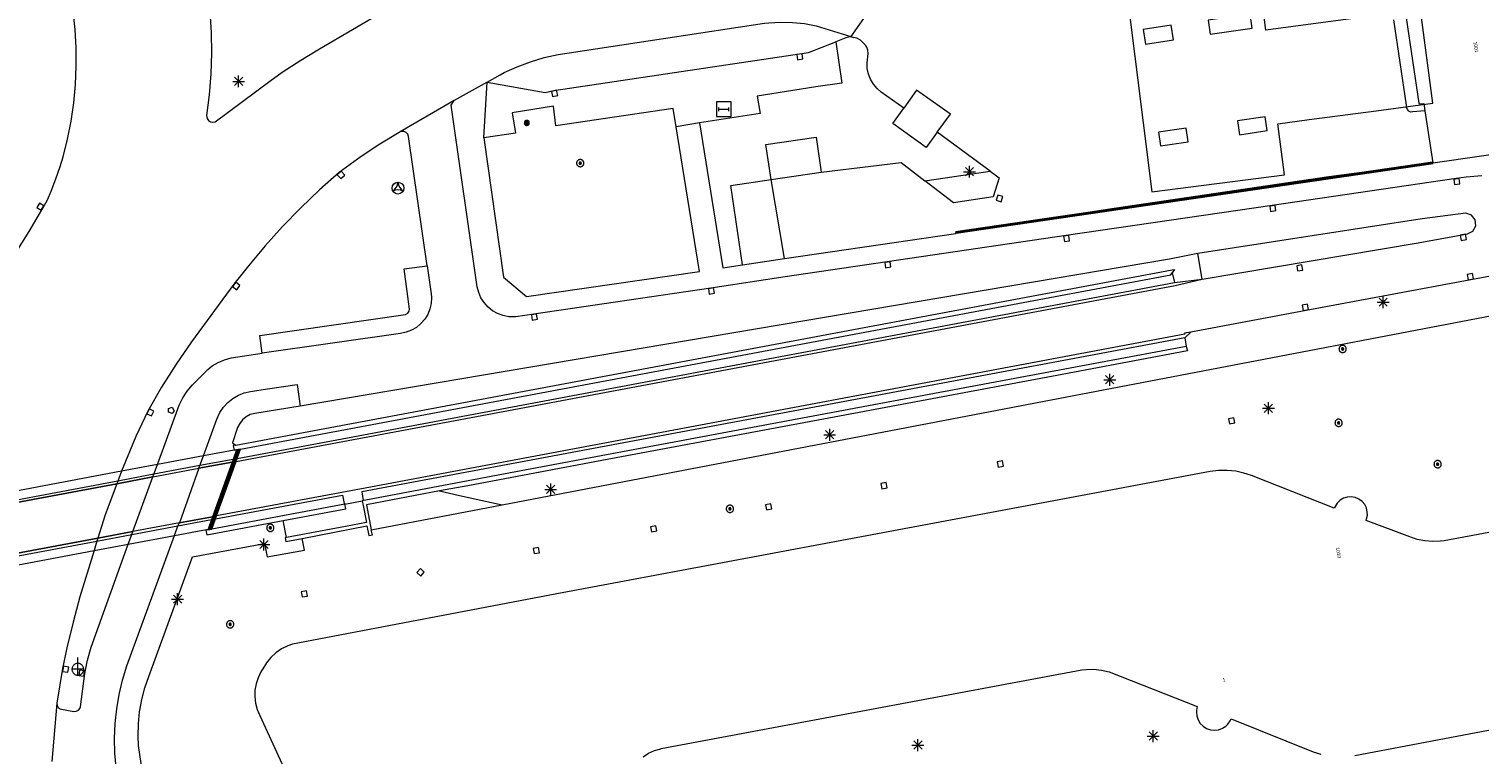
# Model space of a CAD drawing. Header units: metres. Extents: x 135779 to 137489, y 452643 to 455118.
# Tile 4 of 256: x 135844 to 135966, y 453131 to 453193. Entities that reach past the tile are written whole.
import ezdxf
from ezdxf.enums import TextEntityAlignment as Align

# ---------------------------------------------------------------- set-up
doc = ezdxf.new("R2010")
doc.units = ezdxf.units.M
doc.linetypes.add('DGN_Style_4', pattern=[89.853097, 44.898487, -22.449243, 0.056123, -22.449243])
for name, color, linetype, lineweight in [('KTop_BTD_Groenvoorziening', 62, 'Continuous', 13), ('KTop_BTD_Groenvoorziening_gras- en kruidachtigen', 62, 'Continuous', 13), ('KTop_NAR_Huisnummer (t)', 7, 'Continuous', 13), ('KTop_NAR_Huisnummer tijdelijk (t)', 7, 'Continuous', 13), ('KTop_OBW_Overig Plus', 1, 'Continuous', 13), ('KTop_OBW_Overkapping', 1, 'Continuous', 13), ('KTop_OTD_Gesloten verharding', 15, 'Continuous', 13), ('KTop_PAL_Lichtmast', 40, 'Continuous', 13), ('KTop_PAL_Portaal', 222, 'Continuous', 13), ('KTop_PND_Grondvlaksituatie van BAG-pand [tachy]', 1, 'Continuous', 13), ('KTop_PUT_Brandkraan of -put', 1, 'Continuous', 13), ('KTop_PUT_Inspectie- of rioolput', 15, 'Continuous', 13), ('KTop_PUT_Kolk', 15, 'Continuous', 13), ('KTop_SHD_Hek (l)', 15, 'DGN_Style_4', 40), ('KTop_SHD_Muur', 15, 'Continuous', 13), ('KTop_STM_Abri', 40, 'Continuous', 13), ('KTop_STM_Reclamezuil', 40, 'Continuous', 13), ('KTop_TND_TUNNELDEEL', 16, 'Continuous', 13), ('KTop_VGO_Boom', 92, 'Continuous', 13), ('KTop_WGD_Fietspad', 40, 'Continuous', 13), ('KTop_WGD_Parkeervlak', 251, 'Continuous', 13), ('KTop_WGD_Rijbaan_Lokale weg', 251, 'Continuous', 13), ('KTop_WGD_Rijbaan_Lokale weg_bushalte-parkeerstrook', 7, 'Continuous', 0), ('KTop_WGD_Voetpad', 251, 'Continuous', 13), ('KTop_WGD_Voetpad op trap', 251, 'Continuous', 13), ('KTop_WGD_Voetpad_bushalte', 251, 'Continuous', 13)]:
    doc.layers.add(name, color=color, linetype=linetype, lineweight=lineweight)
doc.styles.add('Style-ROVU', font='ROVU.shx')
doc.styles.add('Style-ROVUCURSIEF', font='ROVUCURSIEF.shx')

# ---------------------------------------------------------------- blocks, each defined once
blk = doc.blocks.new('PAL_Lichtmast')
at = {"layer": 'KTop_PAL_Lichtmast'}
for p, q in [((-0.35, -0.35), (0.35, 0.35)), ((0.35, -0.35), (-0.35, 0.35)), ((0, -0.5), (0, 0.5)), ((-0.5, 0), (0.5, 0))]:
    blk.add_line(p, q, dxfattribs=at)
blk = doc.blocks.new('PAL_Portaal')
at = {"layer": 'KTop_PAL_Portaal'}
for p, q in [((0, -0.5), (0, 1)), ((0.5, 0), (-0.5, 0))]:
    blk.add_line(p, q, dxfattribs=at)
at = {"layer": 'KTop_PAL_Portaal', "flags": 128}
blk.add_lwpolyline([(0, 0.5), (-0.05, 0.5), (-0.1, 0.49), (-0.15, 0.48), (-0.2, 0.46), (-0.25, 0.43), (-0.29, 0.4), (-0.33, 0.37), (-0.37, 0.33), (-0.4, 0.29), (-0.43, 0.25), (-0.46, 0.2), (-0.48, 0.15), (-0.49, 0.1), (-0.5, 0.05), (-0.5, 0), (-0.5, -0.05), (-0.49, -0.1), (-0.48, -0.15), (-0.46, -0.2), (-0.43, -0.25), (-0.4, -0.29), (-0.37, -0.33), (-0.33, -0.37), (-0.29, -0.4), (-0.25, -0.43), (-0.2, -0.46), (-0.15, -0.48), (-0.1, -0.49), (-0.05, -0.5), (0, -0.5), (0.05, -0.5), (0.1, -0.49), (0.15, -0.48), (0.2, -0.46), (0.25, -0.43), (0.29, -0.4), (0.33, -0.37), (0.37, -0.33), (0.4, -0.29), (0.43, -0.25), (0.46, -0.2), (0.48, -0.15), (0.49, -0.1), (0.5, -0.05), (0.5, 0), (0.5, 0.05), (0.49, 0.1), (0.48, 0.15), (0.46, 0.2), (0.43, 0.25), (0.4, 0.29), (0.37, 0.33), (0.33, 0.37), (0.29, 0.4), (0.25, 0.43), (0.2, 0.46), (0.15, 0.48), (0.1, 0.49), (0.05, 0.5), (0, 0.5)], dxfattribs=at)
blk = doc.blocks.new('PUT_Brandkraan_of_-put')
at = {"layer": 'KTop_PUT_Brandkraan of -put'}
for p, q in [((-0.25, 0.03), (0, 0.25)), ((-0.16, -0.25), (-0.25, 0.03)), ((0, 0.25), (0.25, 0.03)), ((0.25, 0.03), (0.16, -0.25)), ((0.16, -0.25), (-0.16, -0.25))]:
    blk.add_line(p, q, dxfattribs=at)
blk = doc.blocks.new('PUT_Inspectie-_of_rioolput')
at = {"layer": 'KTop_PUT_Inspectie- of rioolput', "flags": 128}
for points in [[(0.31, 0), (0.31, 0.03), (0.3, 0.06), (0.29, 0.1), (0.28, 0.13), (0.27, 0.15), (0.25, 0.18), (0.23, 0.21), (0.21, 0.23), (0.18, 0.25), (0.15, 0.27), (0.13, 0.28), (0.1, 0.29), (0.06, 0.3), (0.03, 0.31), (0, 0.31), (-0.03, 0.31), (-0.06, 0.3), (-0.1, 0.29), (-0.13, 0.28), (-0.16, 0.27), (-0.18, 0.25), (-0.21, 0.23), (-0.23, 0.21), (-0.25, 0.18), (-0.27, 0.15), (-0.28, 0.13), (-0.29, 0.1), (-0.3, 0.06), (-0.31, 0.03), (-0.31, 0), (-0.31, -0.03), (-0.3, -0.06), (-0.29, -0.1), (-0.28, -0.13), (-0.27, -0.16), (-0.25, -0.18), (-0.23, -0.21), (-0.21, -0.23), (-0.18, -0.25), (-0.15, -0.27), (-0.13, -0.28), (-0.1, -0.29), (-0.06, -0.3), (-0.03, -0.31), (0, -0.31), (0.03, -0.31), (0.06, -0.3), (0.1, -0.29), (0.13, -0.28), (0.15, -0.27), (0.18, -0.25), (0.21, -0.23), (0.23, -0.21), (0.25, -0.18), (0.27, -0.15), (0.28, -0.13), (0.29, -0.1), (0.3, -0.06), (0.31, -0.03), (0.31, 0)], [(0.1, 0), (0.09, 0.01), (0.09, 0.02), (0.09, 0.03), (0.09, 0.04), (0.08, 0.05), (0.08, 0.06), (0.07, 0.06), (0.06, 0.07), (0.06, 0.08), (0.05, 0.08), (0.04, 0.09), (0.03, 0.09), (0.02, 0.09), (0.01, 0.09), (0, 0.09), (-0.01, 0.09), (-0.02, 0.09), (-0.03, 0.09), (-0.04, 0.09), (-0.05, 0.08), (-0.06, 0.08), (-0.06, 0.07), (-0.07, 0.06), (-0.08, 0.06), (-0.08, 0.05), (-0.09, 0.04), (-0.09, 0.03), (-0.09, 0.02), (-0.09, 0.01), (-0.09, 0), (-0.09, -0.01), (-0.09, -0.02), (-0.09, -0.03), (-0.09, -0.04), (-0.08, -0.05), (-0.08, -0.06), (-0.07, -0.06), (-0.06, -0.07), (-0.06, -0.08), (-0.05, -0.08), (-0.04, -0.09), (-0.03, -0.09), (-0.02, -0.09), (-0.01, -0.09), (0, -0.09), (0.01, -0.09), (0.02, -0.09), (0.03, -0.09), (0.04, -0.09), (0.05, -0.08), (0.06, -0.08), (0.06, -0.07), (0.07, -0.06), (0.08, -0.06), (0.08, -0.05), (0.09, -0.04), (0.09, -0.03), (0.09, -0.02), (0.09, -0.01), (0.1, 0)], [(0.04, 0), (0.03, 0), (0.03, 0.01), (0.03, 0.01), (0.03, 0.01), (0.03, 0.02), (0.03, 0.02), (0.03, 0.02), (0.02, 0.03), (0.02, 0.03), (0.02, 0.03), (0.01, 0.03), (0.01, 0.03), (0.01, 0.03), (0, 0.03), (0, 0.03), (0, 0.03), (-0.01, 0.03), (-0.01, 0.03), (-0.01, 0.03), (-0.02, 0.03), (-0.02, 0.03), (-0.02, 0.03), (-0.03, 0.02), (-0.03, 0.02), (-0.03, 0.02), (-0.03, 0.01), (-0.03, 0.01), (-0.03, 0.01), (-0.03, 0), (-0.03, 0), (-0.03, 0), (-0.03, -0.01), (-0.03, -0.01), (-0.03, -0.01), (-0.03, -0.02), (-0.03, -0.02), (-0.03, -0.02), (-0.02, -0.03), (-0.02, -0.03), (-0.02, -0.03), (-0.01, -0.03), (-0.01, -0.03), (-0.01, -0.03), (0, -0.03), (0, -0.03), (0, -0.03), (0.01, -0.03), (0.01, -0.03), (0.01, -0.03), (0.02, -0.03), (0.02, -0.03), (0.02, -0.03), (0.03, -0.02), (0.03, -0.02), (0.03, -0.02), (0.03, -0.01), (0.03, -0.01), (0.03, -0.01), (0.03, 0), (0.04, 0)], [(0.01, 0.02), (0.01, 0.02), (0.01, 0.02), (0, 0.02), (0, 0.02), (0, 0.02), (0, 0.02), (-0.01, 0.02), (-0.01, 0.02), (-0.01, 0.02), (-0.01, 0.02), (-0.01, 0.02), (-0.02, 0.02), (-0.02, 0.01), (-0.02, 0.01), (-0.02, 0.01), (-0.02, 0.01), (-0.02, 0.01), (-0.02, 0), (-0.02, 0), (-0.02, 0), (-0.02, 0), (-0.02, -0.01), (-0.02, -0.01), (-0.02, -0.01), (-0.02, -0.01), (-0.02, -0.01), (-0.02, -0.02), (-0.01, -0.02), (-0.01, -0.02), (-0.01, -0.02), (-0.01, -0.02), (-0.01, -0.02), (0, -0.02), (0, -0.02), (0, -0.02), (0, -0.02), (0.01, -0.02), (0.01, -0.02), (0.01, -0.02), (0.01, -0.02), (0.01, -0.02), (0.02, -0.02), (0.02, -0.01), (0.02, -0.01), (0.02, -0.01), (0.02, -0.01), (0.02, -0.01), (0.02, 0), (0.02, 0), (0.02, 0), (0.02, 0), (0.02, 0.01), (0.02, 0.01), (0.02, 0.01), (0.02, 0.01), (0.02, 0.01), (0.02, 0.02), (0.01, 0.02), (0.01, 0.02), (0.01, 0.02)]]:
    blk.add_lwpolyline(points, dxfattribs=at)
blk = doc.blocks.new('PUT_Kolk')
at = {"layer": 'KTop_PUT_Kolk', "flags": 128}
blk.add_lwpolyline([(0.22, -0.23), (0.22, 0.22), (-0.23, 0.22), (-0.23, -0.23), (0.22, -0.23)], dxfattribs=at)
blk = doc.blocks.new('STM_Abri')
at = {"layer": 'KTop_STM_Abri', "flags": 128}
for points in [[(0.625, -0.625), (0.625, 0.625), (-0.625, 0.625), (-0.625, -0.625), (0.625, -0.625)], [(-0.4165, -0.1565), (-0.4165, 0.1565)], [(-0.4165, 0), (0.4165, 0)], [(0.4165, -0.1565), (0.4165, 0.1565)]]:
    blk.add_lwpolyline(points, dxfattribs=at)
blk = doc.blocks.new('STM_Reclamezuil')
at = {"layer": 'KTop_STM_Reclamezuil'}
blk.add_circle((0, 0), 0.5, dxfattribs=at)
for centre, radius, start, end in [((-0.98, 0.57), 0.984, 303.8961, 356.038), ((0.98, 0.57), 0.982, 183.9307, 236.2452), ((0, -1.15), 0.999, 64.2764, 115.7204)]:
    blk.add_arc(centre, radius, start, end, dxfattribs=at)
blk = doc.blocks.new('VGO_Boom')
at = {"layer": 'KTop_VGO_Boom', "flags": 128}
for points in [[(0.21, 0), (0.21, 0.02), (0.21, 0.04), (0.2, 0.07), (0.2, 0.09), (0.19, 0.11), (0.17, 0.13), (0.16, 0.14), (0.14, 0.16), (0.13, 0.17), (0.11, 0.19), (0.09, 0.2), (0.07, 0.2), (0.04, 0.21), (0.02, 0.21), (0, 0.21), (-0.02, 0.21), (-0.05, 0.21), (-0.07, 0.2), (-0.09, 0.2), (-0.11, 0.19), (-0.13, 0.17), (-0.14, 0.16), (-0.16, 0.14), (-0.17, 0.13), (-0.19, 0.11), (-0.2, 0.09), (-0.2, 0.07), (-0.21, 0.04), (-0.21, 0.02), (-0.22, 0), (-0.21, -0.02), (-0.21, -0.05), (-0.2, -0.07), (-0.2, -0.09), (-0.19, -0.11), (-0.17, -0.13), (-0.16, -0.14), (-0.14, -0.16), (-0.13, -0.17), (-0.11, -0.19), (-0.09, -0.2), (-0.07, -0.2), (-0.05, -0.21), (-0.02, -0.21), (0, -0.22), (0.02, -0.21), (0.04, -0.21), (0.07, -0.2), (0.09, -0.2), (0.11, -0.19), (0.13, -0.17), (0.14, -0.16), (0.16, -0.14), (0.17, -0.13), (0.19, -0.11), (0.2, -0.09), (0.2, -0.07), (0.21, -0.05), (0.21, -0.02), (0.21, 0)], [(0.15, 0), (0.15, 0.02), (0.15, 0.03), (0.15, 0.05), (0.14, 0.06), (0.13, 0.08), (0.13, 0.09), (0.12, 0.1), (0.1, 0.12), (0.09, 0.13), (0.08, 0.13), (0.06, 0.14), (0.05, 0.15), (0.03, 0.15), (0.02, 0.15), (0, 0.15), (-0.02, 0.15), (-0.03, 0.15), (-0.05, 0.15), (-0.06, 0.14), (-0.08, 0.13), (-0.09, 0.13), (-0.1, 0.12), (-0.12, 0.1), (-0.13, 0.09), (-0.13, 0.08), (-0.14, 0.06), (-0.15, 0.05), (-0.15, 0.03), (-0.15, 0.02), (-0.16, 0), (-0.15, -0.02), (-0.15, -0.03), (-0.15, -0.05), (-0.14, -0.06), (-0.13, -0.08), (-0.13, -0.09), (-0.12, -0.1), (-0.1, -0.12), (-0.09, -0.13), (-0.08, -0.13), (-0.06, -0.14), (-0.05, -0.15), (-0.03, -0.15), (-0.02, -0.15), (0, -0.16), (0.02, -0.15), (0.03, -0.15), (0.05, -0.15), (0.06, -0.14), (0.08, -0.13), (0.09, -0.13), (0.1, -0.12), (0.12, -0.1), (0.13, -0.09), (0.13, -0.08), (0.14, -0.06), (0.15, -0.05), (0.15, -0.03), (0.15, -0.02), (0.15, 0)], [(0.1, 0), (0.09, 0.01), (0.09, 0.02), (0.09, 0.03), (0.09, 0.04), (0.08, 0.05), (0.08, 0.06), (0.07, 0.06), (0.06, 0.07), (0.06, 0.08), (0.05, 0.08), (0.04, 0.09), (0.03, 0.09), (0.02, 0.09), (0.01, 0.09), (0, 0.09), (-0.01, 0.09), (-0.02, 0.09), (-0.03, 0.09), (-0.04, 0.09), (-0.05, 0.08), (-0.06, 0.08), (-0.06, 0.07), (-0.07, 0.06), (-0.08, 0.06), (-0.08, 0.05), (-0.09, 0.04), (-0.09, 0.03), (-0.09, 0.02), (-0.09, 0.01), (-0.1, 0), (-0.09, -0.01), (-0.09, -0.02), (-0.09, -0.03), (-0.09, -0.04), (-0.08, -0.05), (-0.08, -0.06), (-0.07, -0.06), (-0.06, -0.07), (-0.06, -0.08), (-0.05, -0.08), (-0.04, -0.09), (-0.03, -0.09), (-0.02, -0.09), (-0.01, -0.09), (0, -0.1), (0.01, -0.09), (0.02, -0.09), (0.03, -0.09), (0.04, -0.09), (0.05, -0.08), (0.06, -0.08), (0.06, -0.07), (0.07, -0.06), (0.08, -0.06), (0.08, -0.05), (0.09, -0.04), (0.09, -0.03), (0.09, -0.02), (0.09, -0.01), (0.1, 0)], [(0.04, 0), (0.03, 0), (0.03, 0.01), (0.03, 0.01), (0.03, 0.01), (0.03, 0.02), (0.03, 0.02), (0.03, 0.02), (0.02, 0.03), (0.02, 0.03), (0.02, 0.03), (0.01, 0.03), (0.01, 0.03), (0.01, 0.03), (0, 0.03), (0, 0.03), (0, 0.03), (-0.01, 0.03), (-0.01, 0.03), (-0.01, 0.03), (-0.02, 0.03), (-0.02, 0.03), (-0.02, 0.03), (-0.03, 0.02), (-0.03, 0.02), (-0.03, 0.02), (-0.03, 0.01), (-0.03, 0.01), (-0.03, 0.01), (-0.04, 0), (-0.04, 0), (-0.04, 0), (-0.03, -0.01), (-0.03, -0.01), (-0.03, -0.01), (-0.03, -0.02), (-0.03, -0.02), (-0.03, -0.02), (-0.02, -0.03), (-0.02, -0.03), (-0.02, -0.03), (-0.01, -0.03), (-0.01, -0.03), (-0.01, -0.03), (0, -0.04), (0, -0.04), (0, -0.04), (0.01, -0.03), (0.01, -0.03), (0.01, -0.03), (0.02, -0.03), (0.02, -0.03), (0.02, -0.03), (0.03, -0.02), (0.03, -0.02), (0.03, -0.02), (0.03, -0.01), (0.03, -0.01), (0.03, -0.01), (0.03, 0), (0.04, 0)]]:
    blk.add_lwpolyline(points, dxfattribs=at)

msp = doc.modelspace()

# ---------------------------------------------------------------- linework, layer by layer
at = {"layer": 'KTop_BTD_Groenvoorziening', "flags": 128}
for points in [[(135883.54, 453152.46), (135980.93, 453171.09), (135984.24, 453171.71)], [(135852.3, 453150.19), (135854, 453154.82)], [(135878.26, 453153.63), (135879.94, 453153.26), (135883.54, 453152.46)], [(135872.48, 453150.34), (135883.54, 453152.46)]]:
    msp.add_lwpolyline(points, dxfattribs=at)
at = {"layer": 'KTop_BTD_Groenvoorziening_gras- en kruidachtigen', "flags": 128}
msp.add_lwpolyline([(135942.8, 453171.56), (135942.43, 453173.74)], dxfattribs=at)
at = {"layer": 'KTop_OBW_Overig Plus', "flags": 128}
msp.add_lwpolyline([(135948.18, 453192.66), (135947.5, 453197.94), (135936.37, 453196.31), (135938.53, 453178.96), (135949.76, 453180.41), (135949.21, 453184.73), (135951.87, 453185.08), (135957.54, 453185.83), (135962.33, 453186.47), (135961.29, 453194.39), (135956.86, 453193.81), (135948.18, 453192.66)], dxfattribs=at)
at = {"layer": 'KTop_OBW_Overkapping', "flags": 128}
for points in [[(135946.85, 453194), (135943.32, 453193.5), (135943.49, 453192.33), (135947.02, 453192.83), (135946.85, 453194)], [(135940.37, 453191.85), (135940.18, 453193.08), (135937.81, 453192.7), (135938, 453191.47), (135940.37, 453191.85)], [(135941.46, 453184.35), (135939.11, 453184.02), (135939.28, 453182.87), (135941.63, 453183.2), (135941.46, 453184.35)], [(135948.13, 453185.33), (135945.78, 453184.97), (135945.95, 453183.79), (135948.3, 453184.15), (135948.13, 453185.33)]]:
    msp.add_lwpolyline(points, dxfattribs=at)
at = {"layer": 'KTop_OTD_Gesloten verharding', "flags": 128}
for points in [[(135920.37, 453184.02), (135919.44, 453182.72), (135916.63, 453184.75), (135917.56, 453186.04), (135917.56, 453186.04)], [(135940.26, 453172.11), (135940.46, 453171.28)], [(135861.12, 453156.37), (135870.01, 453158.05), (135940.46, 453171.28)], [(135940.46, 453171.28), (135942.8, 453171.56)], [(135941.85, 453167.09), (135941.32, 453166.61)], [(135941.32, 453166.61), (135916.04, 453161.87), (135871.67, 453153.56), (135871.78, 453152.82)], [(135941.32, 453166.61), (135941.46, 453165.87)], [(135861.12, 453156.37), (135861.41, 453157.18), (135861.07, 453157.11), (135860.88, 453157.08), (135860.88, 453157.09), (135858.27, 453156.6), (135854.38, 453155.87), (135851.34, 453155.3), (135836.58, 453152.51), (135836.3, 453152.46), (135832.71, 453151.79), (135832.5, 453150.98)], [(135832.5, 453150.98), (135832.44, 453150.77), (135832.86, 453150.85), (135835.63, 453151.39), (135835.99, 453151.46), (135836.24, 453151.5), (135850.94, 453154.25), (135854, 453154.82), (135857.89, 453155.55), (135860.69, 453156.07), (135861.03, 453156.13), (135861.12, 453156.37)], [(135861.12, 453156.37), (135860.78, 453156.31), (135857.97, 453155.78), (135854.08, 453155.05), (135851.02, 453154.47), (135836.3, 453151.7), (135836.05, 453151.65), (135832.92, 453151.06), (135832.5, 453150.98)], [(135859.3, 453151.28), (135870.03, 453153.29), (135870.17, 453152.56), (135870.23, 453152.57), (135870.24, 453152.52)], [(135831.19, 453146.01), (135830.98, 453145.18), (135831.3, 453145.24), (135831.3, 453145.26), (135834.48, 453145.86), (135849.02, 453148.59), (135851.91, 453149.13), (135855.81, 453149.86), (135858.67, 453150.4), (135858.65, 453150.34), (135858.99, 453150.4), (135859.3, 453151.28)], [(135859.3, 453151.28), (135859.38, 453151.52), (135859.05, 453151.45), (135856.23, 453150.93), (135852.3, 453150.19), (135849.33, 453149.63), (135836.33, 453147.2), (135834.76, 453146.91), (135831.6, 453146.32), (135831.26, 453146.26), (135831.19, 453146.01)], [(135831.19, 453146.01), (135831.53, 453146.07), (135834.7, 453146.66), (135849.26, 453149.39), (135852.21, 453149.95), (135856.11, 453150.68), (135858.96, 453151.21), (135859.3, 453151.28)]]:
    msp.add_lwpolyline(points, dxfattribs=at)
at = {"layer": 'KTop_PND_Grondvlaksituatie van BAG-pand [tachy]', "flags": 128}
for points in [[(135972.28, 453187.44), (135972.2, 453188.01), (135972.56, 453188.09), (135971.47, 453195.34), (135960.07, 453193.69), (135961.15, 453186.47), (135961.16, 453186.43), (135961.57, 453186.46), (135961.66, 453185.83)], [(135961.66, 453185.83), (135962.32, 453181.41)], [(135962.32, 453181.41), (135970.77, 453182.64), (135972.88, 453182.95), (135972.78, 453183.67)], [(135979.79, 453152.5), (135963.27, 453149.41), (135962.95, 453149.37), (135962.29, 453149.34), (135961.64, 453149.4), (135961, 453149.53), (135960.39, 453149.75), (135956.68, 453151.13), (135956.72, 453151.26), (135956.79, 453151.59), (135956.78, 453151.85), (135956.71, 453152.19), (135956.56, 453152.49), (135956.34, 453152.75), (135956.07, 453152.95), (135955.75, 453153.08), (135955.42, 453153.14), (135955.08, 453153.12), (135954.76, 453153.02), (135954.47, 453152.84), (135954.22, 453152.6), (135954.13, 453152.47), (135953.98, 453152.17), (135946.97, 453154.93), (135946.34, 453155.14), (135945.64, 453155.3), (135944.92, 453155.37), (135944.19, 453155.37), (135943.47, 453155.28), (135929.34, 453152.63), (135888.64, 453145.01), (135865.8, 453140.67), (135865.4, 453140.53), (135864.88, 453140.26), (135864.4, 453139.93), (135863.98, 453139.53), (135863.61, 453139.08), (135863.3, 453138.58), (135863.13, 453138.31), (135862.89, 453137.82), (135862.72, 453137.29), (135862.63, 453136.75), (135862.62, 453136.2), (135862.69, 453135.65), (135862.83, 453135.12), (135863.05, 453134.62), (135874.14, 453110.41)], [(135895.48, 453131.13), (135895.94, 453131.42), (135896.44, 453131.65), (135896.97, 453131.8), (135897.02, 453131.81), (135932.62, 453138.49), (135932.97, 453138.52), (135933.63, 453138.53), (135934.28, 453138.46), (135934.92, 453138.31), (135942.38, 453135.37), (135942.31, 453135.03), (135942.31, 453134.92), (135942.34, 453134.58), (135942.45, 453134.24), (135942.63, 453133.95), (135942.88, 453133.7), (135943.17, 453133.51), (135943.5, 453133.4), (135943.85, 453133.37), (135944.19, 453133.41), (135944.52, 453133.53), (135944.81, 453133.72), (135944.97, 453133.88), (135945.17, 453134.17), (135945.25, 453134.33), (135952.21, 453131.55), (135952.85, 453131.33)], [(135955.71, 453131.24), (135986.52, 453137.06)]]:
    msp.add_lwpolyline(points, dxfattribs=at)
at = {"layer": 'KTop_SHD_Hek (l)', "flags": 128}
for points in [[(135921.95, 453175.52), (135962.32, 453181.41)], [(135858.82, 453150.37), (135861.24, 453157.15)]]:
    msp.add_lwpolyline(points, dxfattribs=at)
at = {"layer": 'KTop_SHD_Muur', "flags": 128}
for points in [[(135861.02, 453157.52), (135940.27, 453172.36), (135940.46, 453172.4), (135940.26, 453172.11)], [(135861.41, 453157.18), (135940.14, 453171.94), (135940.26, 453172.11)], [(135941.46, 453165.87), (135902.63, 453158.61), (135891.92, 453156.6), (135884.71, 453155.25), (135872.01, 453152.86), (135871.78, 453152.82)], [(135941.46, 453165.87), (135941.55, 453165.49), (135930.96, 453163.51), (135910.76, 453159.72), (135891.98, 453156.22), (135880.65, 453154.08), (135878.26, 453153.63)], [(135861.02, 453157.52), (135860.8, 453157.48), (135860.88, 453157.09), (135860.88, 453157.08), (135861.07, 453157.11)], [(135861.41, 453157.18), (135861.07, 453157.11)], [(135861.12, 453156.37), (135861.41, 453157.18)], [(135860.69, 453156.07), (135859.05, 453151.45)], [(135859.38, 453151.52), (135861.03, 453156.13)], [(135861.07, 453157.11), (135860.78, 453156.31), (135860.69, 453156.07)], [(135861.03, 453156.13), (135861.12, 453156.37)], [(135878.26, 453153.63), (135872.07, 453152.46), (135872.48, 453150.34)], [(135870.24, 453152.52), (135858.99, 453150.4)], [(135865.03, 453151.12), (135870.02, 453152.06), (135870.31, 453152.11), (135870.24, 453152.52)], [(135871.71, 453152.79), (135871.79, 453152.39), (135872.06, 453150.96), (135870.29, 453150.62), (135865.3, 453149.68)], [(135871.78, 453152.82), (135871.71, 453152.81), (135871.71, 453152.79)], [(135858.65, 453150.34), (135858.48, 453150.31), (135858.56, 453149.91), (135865.03, 453151.12)], [(135859.05, 453151.45), (135858.96, 453151.21), (135858.67, 453150.4), (135858.65, 453150.34)], [(135858.99, 453150.4), (135859.3, 453151.28)], [(135859.3, 453151.28), (135859.38, 453151.52)], [(135858.99, 453150.4), (135858.65, 453150.34)], [(135866.63, 453149.62), (135872.1, 453150.68), (135872.27, 453149.85), (135872.57, 453149.91), (135872.55, 453149.99), (135872.48, 453150.34)], [(135865.3, 453149.68), (135865.18, 453149.66), (135865.24, 453149.35), (135866.63, 453149.62)]]:
    msp.add_lwpolyline(points, dxfattribs=at)
at = {"layer": 'KTop_TND_TUNNELDEEL', "flags": 128}
msp.add_lwpolyline([(135834.48, 453145.86), (135849.02, 453148.59), (135851.91, 453149.13), (135855.81, 453149.86), (135858.67, 453150.4), (135858.65, 453150.34), (135858.99, 453150.4), (135859.3, 453151.28), (135859.38, 453151.52), (135861.03, 453156.13), (135861.12, 453156.37), (135861.41, 453157.18), (135861.07, 453157.11), (135860.88, 453157.08), (135860.88, 453157.09), (135858.27, 453156.6), (135854.38, 453155.87), (135851.34, 453155.3), (135836.58, 453152.51)], dxfattribs=at)
at = {"layer": 'KTop_WGD_Fietspad', "flags": 128}
for points in [[(135966.48, 453180.33), (135965.14, 453180.22), (135964.31, 453180.09), (135948.73, 453177.82), (135931.28, 453175.27), (135916.15, 453173.05), (135907.5, 453171.76), (135901.22, 453170.82), (135886.24, 453168.61), (135884.71, 453168.37), (135884.11, 453168.38), (135883.63, 453168.48), (135883.17, 453168.65), (135882.74, 453168.9), (135882.36, 453169.21), (135882.03, 453169.58), (135881.76, 453169.99), (135881.57, 453170.45), (135881.45, 453170.93), (135879.25, 453186.3), (135879.5, 453186.71)], [(135877.21, 453172.71), (135875.63, 453183.65), (135875.57, 453183.84), (135875.43, 453183.98), (135875.26, 453184.07), (135875.06, 453184.08), (135874.93, 453184.04)], [(135942.8, 453171.56), (135961.07, 453174.66), (135965.25, 453175.4), (135965.7, 453175.64), (135965.95, 453176.09), (135965.92, 453176.6), (135965.6, 453177), (135965.12, 453177.17), (135961.42, 453176.67), (135942.43, 453173.74)], [(135983.74, 453174.88), (135981.75, 453174.54), (135965.55, 453171.52), (135951.59, 453168.93), (135941.85, 453167.09)], [(135942.43, 453173.74), (135940.03, 453173.26), (135866.47, 453160.81)], [(135877.21, 453172.71), (135877.55, 453170.34), (135877.58, 453170.01), (135877.55, 453169.52), (135877.44, 453169.05), (135877.25, 453168.59), (135877, 453168.18), (135876.68, 453167.81), (135876.3, 453167.49), (135875.88, 453167.25), (135875.42, 453167.07), (135874.94, 453166.97), (135863.24, 453165.3)], [(135861.03, 453156.13), (135870.06, 453157.82), (135880.49, 453159.77), (135940.52, 453171.02), (135942.8, 453171.56)], [(135941.85, 453167.09), (135941.3, 453166.99), (135941.32, 453166.9), (135881.28, 453155.62), (135872.42, 453153.96), (135859.38, 453151.52)], [(135854, 453154.82), (135854.08, 453155.05), (135854.38, 453155.87), (135856.22, 453160.9), (135856.53, 453161.51), (135856.9, 453162.09), (135857.34, 453162.62), (135858.64, 453163.93), (135859.02, 453164.23), (135859.52, 453164.52), (135860.05, 453164.75), (135860.61, 453164.9), (135863.24, 453165.3)], [(135857.89, 453155.55), (135857.97, 453155.78), (135858.27, 453156.6), (135859.39, 453159.72), (135859.66, 453160.27), (135859.96, 453160.72), (135860.33, 453161.12), (135860.76, 453161.46), (135861.23, 453161.74), (135861.73, 453161.94), (135862.26, 453162.07), (135863.68, 453162.27), (135866.19, 453162.64), (135866.47, 453160.81)], [(135860.69, 453156.07), (135857.89, 453155.55)], [(135861.03, 453156.13), (135860.69, 453156.07)], [(135854, 453154.82), (135850.94, 453154.25)], [(135850.94, 453154.25), (135836.24, 453151.5)], [(135856.23, 453150.93), (135859.05, 453151.45)], [(135859.05, 453151.45), (135859.38, 453151.52)], [(135845.85, 453135.66), (135845.88, 453135.47), (135845.98, 453135.3), (135846.14, 453135.19), (135846.26, 453135.16), (135847.31, 453134.96), (135847.51, 453134.97), (135847.69, 453135.07), (135847.82, 453135.22), (135847.87, 453135.35), (135848.22, 453138.18), (135848.46, 453139.3), (135848.78, 453140.39), (135851.91, 453149.13), (135852.21, 453149.95), (135852.3, 453150.19)], [(135849.33, 453149.63), (135852.3, 453150.19)], [(135850.92, 453129.92), (135850.78, 453131.43), (135850.75, 453132.68), (135850.8, 453133.93), (135850.93, 453135.17), (135851.14, 453136.4), (135851.43, 453137.62), (135851.79, 453138.81), (135855.81, 453149.86), (135856.11, 453150.68), (135856.23, 453150.93)], [(135834.76, 453146.91), (135836.33, 453147.2), (135849.33, 453149.63)]]:
    msp.add_lwpolyline(points, dxfattribs=at)
at = {"layer": 'KTop_WGD_Parkeervlak', "flags": 128}
for points in [[(135906.32, 453180), (135905.88, 453182.97), (135910.12, 453183.59), (135910.56, 453180.62)], [(135903.89, 453172.77), (135902.9, 453179.5), (135906.32, 453180)]]:
    msp.add_lwpolyline(points, dxfattribs=at)
at = {"layer": 'KTop_WGD_Rijbaan_Lokale weg', "flags": 128}
for points in [[(135923.01, 453195.51), (135922.99, 453195.67), (135914.74, 453194.48), (135913.06, 453192.12)], [(135842.28, 453173.64), (135843.52, 453175.6), (135844.69, 453177.59), (135845.06, 453178.3), (135845.38, 453179.03), (135845.78, 453180.06), (135846.14, 453181.11), (135846.39, 453181.93), (135846.77, 453183.44), (135847.07, 453184.96), (135847.3, 453186.5), (135847.45, 453188.05), (135847.51, 453189.6), (135847.5, 453191.16), (135847.4, 453192.71), (135847.23, 453194.25)], [(135858.82, 453194.23), (135858.92, 453192.47), (135858.95, 453190.71), (135858.89, 453188.95), (135858.76, 453187.19), (135858.54, 453185.44), (135858.58, 453185.19), (135858.69, 453185.02), (135858.86, 453184.9), (135859.06, 453184.86), (135859.26, 453184.89), (135863.9, 453188.35), (135864.94, 453189.1), (135866.5, 453190.12), (135868.1, 453191.08), (135873.69, 453194.34)], [(135882.28, 453188.25), (135883.38, 453188.88), (135883.73, 453189.06), (135884.83, 453189.56), (135885.96, 453189.98), (135887.11, 453190.33), (135888.28, 453190.6), (135905.77, 453193.25), (135906.12, 453193.29), (135907.13, 453193.34), (135908.13, 453193.32), (135909.13, 453193.22), (135910.12, 453193.03), (135913.06, 453192.12)], [(135961.66, 453185.83), (135960.63, 453185.73), (135960.45, 453185.72), (135960.29, 453185.8), (135960.17, 453185.93), (135960.12, 453186.08), (135960.09, 453186.31), (135959.03, 453193.53)], [(135913.06, 453192.12), (135913.3, 453192.05)], [(135917.56, 453186.04), (135915.64, 453187.42), (135915.28, 453187.73), (135914.97, 453188.09), (135914.72, 453188.5), (135914.55, 453188.94), (135914.46, 453189.41), (135914.44, 453189.89), (135914.52, 453190.67), (135914.51, 453190.95), (135914.41, 453191.22), (135914.3, 453191.4), (135913.89, 453191.81), (135913.57, 453191.97), (135913.3, 453192.05)], [(135882.28, 453188.25), (135879.5, 453186.71)], [(135879.5, 453186.71), (135874.93, 453184.04)], [(135920.37, 453184.02), (135921.49, 453185.54), (135918.63, 453187.58), (135917.56, 453186.04)], [(135874.93, 453184.04), (135874.84, 453183.99), (135873.21, 453183.01), (135871.62, 453181.96), (135869.75, 453180.6), (135868.1, 453179.14), (135866.51, 453177.61), (135864.97, 453176.03), (135863.49, 453174.4), (135862.07, 453172.71), (135860.85, 453171.15), (135857.26, 453166.27), (135855.96, 453164.36), (135854.72, 453162.41), (135853.55, 453160.4), (135852.54, 453158.25), (135851.34, 453155.3), (135851.02, 453154.47), (135850.94, 453154.25)], [(135924.86, 453180.71), (135920.37, 453184.02)], [(135906.32, 453180), (135910.56, 453180.62)], [(135907.44, 453173.32), (135921.96, 453175.45), (135921.95, 453175.52), (135935.36, 453177.58), (135953.53, 453180.27), (135962.32, 453181.41)], [(135910.56, 453180.62), (135917.32, 453181.46), (135919.34, 453179.9)], [(135924.86, 453180.71), (135925.62, 453180.15), (135925.11, 453178.54), (135921.75, 453178.04), (135919.34, 453179.9)], [(135907.44, 453173.32), (135906.32, 453180)], [(135850.94, 453154.25), (135849.95, 453151.62), (135849.33, 453149.63), (135849.33, 453149.63)], [(135849.33, 453149.63), (135849.26, 453149.39), (135849.02, 453148.59), (135847.82, 453144.67), (135847.23, 453142.52), (135846.71, 453140.35), (135846.35, 453138.59), (135845.85, 453135.67), (135845.85, 453135.66)], [(135845.85, 453135.66), (135845.43, 453130.73)]]:
    msp.add_lwpolyline(points, dxfattribs=at)
at = {"layer": 'KTop_WGD_Rijbaan_Lokale weg_bushalte-parkeerstrook', "flags": 128}
msp.add_lwpolyline([(135913.3, 453192.05), (135912.99, 453192.08), (135912.63, 453192.01), (135911.8, 453191.68)], dxfattribs=at)
at = {"layer": 'KTop_WGD_Voetpad', "flags": 128}
for points in [[(135882.01, 453183.53), (135882.28, 453188.25)], [(135882.01, 453183.53), (135883.66, 453171.75), (135885.61, 453170.1), (135900.25, 453172.22), (135898.27, 453184.47)], [(135900.27, 453184.8), (135898.27, 453184.47)], [(135900.27, 453184.8), (135902.23, 453172.53), (135903.89, 453172.77)], [(135919.34, 453179.9), (135924.86, 453180.71)], [(135903.89, 453172.77), (135907.44, 453173.32)], [(135863.24, 453165.3), (135863.04, 453166.79), (135875.38, 453168.58), (135875.56, 453168.69), (135875.67, 453168.85), (135875.71, 453169.04), (135875.26, 453172.45), (135877.21, 453172.71)], [(135866.47, 453160.81), (135862.61, 453160.2), (135862.23, 453160.1), (135861.89, 453159.91), (135861.58, 453159.67), (135861.34, 453159.36), (135861.15, 453159.02), (135860.72, 453157.72), (135861.02, 453157.52)], [(135857.89, 453155.55), (135856.23, 453150.93)], [(135865.3, 453149.68), (135865.03, 453151.12)], [(135857.6, 453099.73), (135857.33, 453101.65), (135855.99, 453110.37), (135852.77, 453132.08), (135852.74, 453132.88), (135852.77, 453133.91), (135852.87, 453134.94), (135853.06, 453135.96), (135853.32, 453136.95), (135853.66, 453137.93), (135857.35, 453148.05), (135863.44, 453149.19), (135863.67, 453148.06), (135866.82, 453148.63), (135866.63, 453149.62)]]:
    msp.add_lwpolyline(points, dxfattribs=at)
at = {"layer": 'KTop_WGD_Voetpad op trap', "flags": 128}
msp.add_lwpolyline([(135870.24, 453152.52), (135871.71, 453152.79)], dxfattribs=at)
at = {"layer": 'KTop_WGD_Voetpad_bushalte', "flags": 128}
for points in [[(135882.28, 453188.25), (135887.19, 453187.39), (135887.94, 453187.55), (135909.47, 453190.76), (135911.8, 453191.68)], [(135911.8, 453191.68), (135912.31, 453188.18), (135910.1, 453187.86), (135905.15, 453187.08), (135905.39, 453185.6), (135900.27, 453184.8)], [(135898.27, 453184.47), (135898.02, 453186.01), (135888.1, 453184.55), (135887.9, 453186.23), (135884.39, 453185.66), (135884.67, 453183.93), (135882.01, 453183.53)]]:
    msp.add_lwpolyline(points, dxfattribs=at)

# ---------------------------------------------------------------- block references
at = {"layer": 'KTop_PAL_Lichtmast'}
for p in [(135861.25, 453188.32), (135923.11, 453180.67), (135958.12, 453169.62), (135934.98, 453163.05), (135948.41, 453160.64), (135911.28, 453158.39), (135887.66, 453153.76), (135863.39, 453149.1), (135856.08, 453144.47), (135918.74, 453132.11), (135938.66, 453132.87)]:
    msp.add_blockref('PAL_Lichtmast', p, dxfattribs=at)
at = {"layer": 'KTop_PAL_Portaal'}
msp.add_blockref('PAL_Portaal', (135847.64, 453138.53), dxfattribs=at)
at = {"layer": 'KTop_PUT_Brandkraan of -put', "rotation": 339.8834500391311}
msp.add_blockref('PUT_Brandkraan_of_-put', (135855.55, 453160.49), dxfattribs=at)
at = {"layer": 'KTop_PUT_Inspectie- of rioolput'}
for p, rotation in [((135890.16, 453181.4), 98.33861429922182), ((135954.69, 453165.66), 100.5105819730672), ((135954.35, 453159.4), 100.510581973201), ((135962.73, 453155.9), 100.5105819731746), ((135902.83, 453152.12), 100.640223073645), ((135863.93, 453150.51), 100.6255357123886), ((135860.53, 453142.34), 160.0005333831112)]:
    msp.add_blockref('PUT_Inspectie-_of_rioolput', p, dxfattribs=dict(at, rotation=rotation))
at = {"layer": 'KTop_PUT_Kolk'}
for p, rotation in [((135908.74, 453190.41), 98.48443718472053), ((135887.98, 453187.3), 102.0161620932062), ((135869.9, 453180.4), 131.618439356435), ((135964.35, 453179.84), 98.74616226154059), ((135844.47, 453177.71), 329.6009875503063), ((135925.65, 453178.41), 162.389471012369), ((135948.77, 453177.57), 98.31388930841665), ((135931.32, 453175.02), 98.34735156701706), ((135964.9, 453175.11), 100.0392547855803), ((135916.19, 453172.8), 98.48217418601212), ((135951.06, 453172.53), 99.64024147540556), ((135965.5, 453171.77), 280.5105819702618), ((135861.04, 453170.99), 143.6444947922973), ((135901.26, 453170.57), 98.51291923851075), ((135951.54, 453169.18), 280.5915277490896), ((135886.28, 453168.36), 98.96877298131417), ((135853.77, 453160.28), 154.7937430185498), ((135945.3, 453159.58), 100.6761228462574), ((135925.72, 453155.92), 100.640223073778), ((135915.87, 453154.09), 100.6402230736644), ((135906.1, 453152.29), 100.6402230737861), ((135896.37, 453150.43), 100.6402230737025), ((135886.44, 453148.59), 100.6402230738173), ((135876.64, 453146.74), 137.3499121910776), ((135866.81, 453144.92), 100.2568198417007), ((135846.6, 453138.53), 170.2920894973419), ((135847.97, 453138.21), 352.8426496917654)]:
    msp.add_blockref('PUT_Kolk', p, dxfattribs=dict(at, rotation=rotation))
at = {"layer": 'KTop_STM_Abri'}
msp.add_blockref('STM_Abri', (135902.32, 453185.96), dxfattribs=at)
at = {"layer": 'KTop_STM_Reclamezuil'}
msp.add_blockref('STM_Reclamezuil', (135874.73, 453179.28), dxfattribs=at)
at = {"layer": 'KTop_VGO_Boom'}
msp.add_blockref('VGO_Boom', (135885.64, 453184.8), dxfattribs=at)

# ---------------------------------------------------------------- texts
at = {"layer": 'KTop_NAR_Huisnummer (t)', "style": 'Style-ROVU'}
msp.add_text('1', height=0.3, rotation=8.8, dxfattribs=at).set_placement((135944.76, 453137.66), align=Align.MIDDLE_RIGHT)
at = {"layer": 'KTop_NAR_Huisnummer tijdelijk (t)', "style": 'Style-ROVUCURSIEF'}
for s, rotation, p in [('1001', 278.8, (135965.91, 453191.68)), ('1010', 280.6, (135954.26, 453148.85))]:
    msp.add_text(s, height=0.3, rotation=rotation, dxfattribs=at).set_placement(p, align=Align.MIDDLE_LEFT)

doc.saveas('drawing.dxf')
